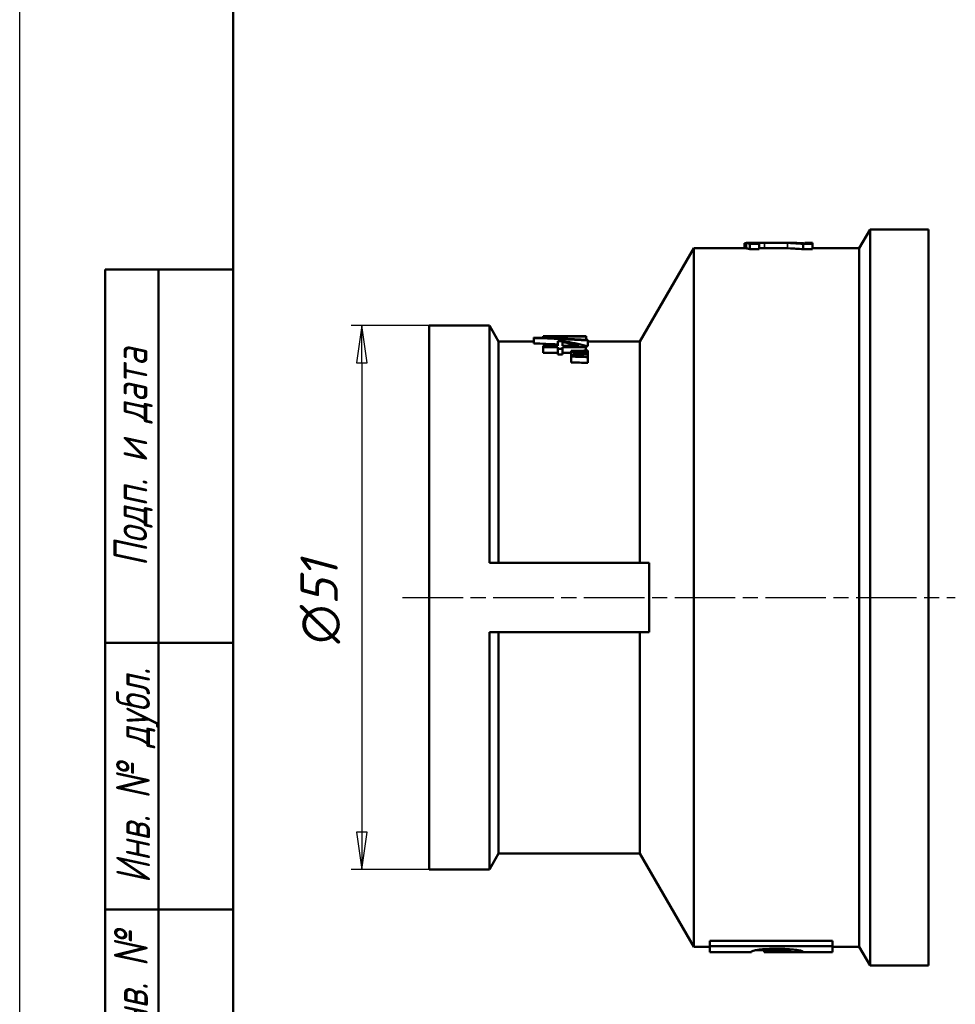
# Model space of a CAD drawing. Header units: millimetres. Extents: x 0 to 797, y -67 to 297.
# Tile 2 of 6: x 0 to 88, y 81 to 173. Entities that reach past the tile are written whole.
import ezdxf
from ezdxf.enums import TextEntityAlignment as Align

# ---------------------------------------------------------------- set-up
doc = ezdxf.new("R2010")
doc.units = ezdxf.units.MM
doc.linetypes.add('CHAIN', pattern=[0.7087, 0.4724, -0.0591, 0.1181, -0.0591])
for name, color, linetype, lineweight in [('Видимые тонкие (ГОСТ)', 7, 'Continuous', 35), ('Видимый контур (ГОСТ)', 7, 'Continuous', 50), ('Кромка (ГОСТ)', 7, 'Continuous', 50), ('Обозначение (ГОСТ)', 7, 'Continuous', 25), ('Осевая линия (ГОСТ)', 7, 'Continuous', 25), ('Размер (ГОСТ)', 7, 'Continuous', 25), ('Эскизная геометрия (ГОСТ)', 7, 'Continuous', 50)]:
    doc.layers.add(name, color=color, linetype=linetype, lineweight=lineweight)
doc.styles.get("Standard").update_dxf_attribs({"font": 'GOST Common Italic.ttf'})
doc.styles.add('Альтернативный текст (ГОСТ)', font='txt', dxfattribs={"width": 0.8})
doc.styles.add('Обычный текст (ГОСТ)', font='GOST Common Italic.ttf')
doc.dimstyles.new('Обычный (ГОСТ)', dxfattribs={"dimtxt": 3.5, "dimasz": 3.5, "dimexe": 1, "dimexo": 0, "dimgap": 0.5, "dimtad": 1, "dimrnd": 1e-08, "dimtxsty": 'Обычный текст (ГОСТ)', "dimblk": 'Filled-1', "dimcen": 0.09, "dimdle": 15, "dimclrd": 256, "dimclre": 256, "dimclrt": 256, "dimazin": 2, "dimtfac": 0.714286, "dimtdec": 3, "dimtmove": 0, "dimatfit": 3, "dimfxl": 1, "dimtolj": 1, "dimlwd": 25, "dimlwe": 25, "dimarcsym": 0})

# ---------------------------------------------------------------- blocks, each defined once
blk = doc.blocks.new('ГОСТ - Доп. графы 1')
at = {"layer": 'Эскизная геометрия (ГОСТ)'}
for p, q in [((-12, 0), (-12, 145)), ((-12, 145), (0, 145)), ((-7, 145), (-7, 0)), ((-12, 110), (-7, 110)), ((-7, 110), (0, 110)), ((-12, 85), (-7, 85)), ((-7, 85), (0, 85))]:
    blk.add_line(p, q, dxfattribs=at)
at = {"layer": 'Обозначение (ГОСТ)', "char_height": 3.17, "attachment_point": 5, "rotation": 90, "style": 'Альтернативный текст (ГОСТ)'}
for s, insert, width in [('\\fGOST Common|b0|i1;\\H3.1700;Подп. и дата', (-9.373, 127.414), 34.76787), ('\\fGOST Common|b0|i1;\\H3.1700;Инв. № дубл.', (-8.947, 97.547), 24.84382), ('\\fGOST Common|b0|i1;\\H3.1700;Взам. инв. №', (-9.575, 72.532), 24.86686)]:
    blk.add_mtext(s, dxfattribs=dict(at, insert=insert, width=width))
at = {"layer": 'Обозначение (ГОСТ)', "lineweight": 30, "width": 0.8, "flags": 17}
for tag, p in [('Подп._и_дата_2', (-3.532, 127.511)), ('Инв._номер_дубликата', (-3.406, 97.466)), ('Взамен_инв._номера', (-3.46, 72.529)), ('Подп._и_дата_1', (-3.422, 42.352)), ('ИНВЕНТАРНЫЙ_НОМЕР', (-3.329, 12.683))]:
    blk.add_attdef(tag, text='', height=3.17, rotation=90, dxfattribs=at).set_placement(p, align=Align.MIDDLE_CENTER)
blk = doc.blocks.new('Рамки ГОСТ_ граница 297x210')
at = {"layer": 'Кромка (ГОСТ)', "lineweight": 25}
blk.add_line((0, 0), (0, 297), dxfattribs=at)
at = {"layer": 'Кромка (ГОСТ)'}
blk.add_line((20, 292), (20, 5), dxfattribs=at)
blk = doc.blocks.new('Filled-1')
at = {"color": 0}
for p, q in [((0, 0), (-1, 0.143)), ((-1, 0.143), (-1, -0.143)), ((-1, 0), (0, 0)), ((-1, -0.143), (0, 0))]:
    blk.add_line(p, q, dxfattribs=at)
at = {"color": 0, "flags": 128}
blk.add_lwpolyline([(-1, -0.143), (0, 0), (-1, 0.143), (-1, -0.143)], dxfattribs=at)
at = {"color": 0}
blk.add_solid([(-1, -0.143), (0, 0), (-1, 0.143), (-1, -0.143)], dxfattribs=at)
blk = doc.blocks.new('*D12')
at = {"layer": 'Defpoints', "color": 0, "linetype": 'Continuous', "transparency": 16777216}
for p in [(38.385, 144.757), (32.079, 93.757), (38.385, 93.757)]:
    blk.add_point(p, dxfattribs=at)
at = {"layer": 'Размер (ГОСТ)', "linetype": 'Continuous', "lineweight": 25, "transparency": 16777216}
for p, q in [((38.385, 144.757), (31.079, 144.757)), ((32.079, 141.257), (32.079, 97.257)), ((38.385, 93.757), (31.079, 93.757))]:
    blk.add_line(p, q, dxfattribs=at)
at = {"layer": 'Размер (ГОСТ)', "linetype": 'Continuous', "lineweight": 25, "transparency": 16777216, "xscale": 3.5, "yscale": 3.5, "zscale": 3.5}
for p, rotation in [((32.079, 144.757), 90), ((32.079, 93.757), 270)]:
    blk.add_blockref('Filled-1', p, dxfattribs=dict(at, rotation=rotation))
at = {"layer": 'Размер (ГОСТ)', "linetype": 'Continuous', "lineweight": 25, "transparency": 16777216, "insert": (26.312, 114.931), "char_height": 3.5, "attachment_point": 1, "rotation": 90, "style": 'Обычный текст (ГОСТ)'}
blk.add_mtext('\\A1;\\fAIGDT|b0|i0;\\H3.5000;n\\fGOST Common|b0|i1;\\H3.5000;51', dxfattribs=at)

msp = doc.modelspace()

# ---------------------------------------------------------------- linework, layer by layer
at = {"layer": 'Видимые тонкие (ГОСТ)'}
for p, q in [((69.024, 152.505), (69.024, 152.437)), ((69.79, 152.507), (69.79, 152.007)), ((71.965, 152.481), (71.965, 151.981)), ((70.993, 86.16), (70.993, 86.318))]:
    msp.add_line(p, q, dxfattribs=at)
at = {"layer": 'Видимый контур (ГОСТ)'}
for p, q in [((78.685, 152.007), (79.695, 153.757)), ((79.695, 84.757), (79.695, 153.757)), ((79.695, 153.757), (85.185, 153.757)), ((85.185, 84.757), (85.185, 153.757)), ((67.927, 152.458), (67.927, 152.007)), ((68.07, 152.489), (68.07, 151.989)), ((68.343, 152.507), (71.54, 152.507)), ((68.436, 152.4), (69.306, 152.4)), ((68.436, 152.4), (68.436, 151.899)), ((69.306, 152.404), (69.306, 152.4)), ((69.306, 152.4), (69.306, 151.899)), ((73.434, 152.39), (74.299, 152.39)), ((73.434, 152.39), (73.434, 151.888)), ((73.592, 152.445), (73.592, 152.507)), ((73.592, 152.507), (74.299, 152.507)), ((74.299, 152.507), (74.299, 152.39)), ((74.299, 152.39), (74.299, 151.888)), ((58.133, 143.257), (63.185, 152.007)), ((63.185, 86.507), (63.185, 152.007)), ((63.185, 152.007), (68.07, 152.007)), ((69.306, 151.899), (68.436, 151.899)), ((74.299, 151.888), (73.434, 151.888)), ((74.299, 152.007), (78.685, 152.007)), ((78.685, 86.507), (78.685, 152.007)), ((38.385, 93.757), (38.385, 144.757)), ((38.385, 144.757), (44.019, 144.757)), ((44.019, 122.507), (44.019, 144.757)), ((44.885, 143.257), (44.019, 144.757)), ((44.885, 122.507), (44.885, 143.257)), ((44.885, 143.257), (48.2, 143.257)), ((48.2, 143.57), (48.2, 143.622)), ((48.2, 143.57), (48.2, 143.066)), ((49.069, 143.659), (49.069, 143.756)), ((49.477, 143.756), (49.069, 143.756)), ((49.069, 143.659), (49.477, 143.659)), ((49.069, 143.659), (49.069, 143.593)), ((49.477, 143.756), (49.477, 143.738)), ((52.158, 143.738), (49.477, 143.738)), ((49.477, 143.713), (49.477, 143.659)), ((49.477, 143.713), (53.082, 143.713)), ((49.477, 143.659), (49.477, 143.578)), ((51.007, 143.274), (50.443, 143.274)), ((50.443, 142.849), (50.443, 143.274)), ((50.874, 143.185), (50.874, 142.849)), ((52.524, 143.756), (52.158, 143.756)), ((52.158, 143.738), (52.158, 143.756)), ((53.082, 143.734), (53.082, 143.713)), ((53.082, 143.713), (53.082, 143.416)), ((53.247, 143.407), (53.247, 143.324)), ((53.247, 143.324), (53.247, 142.815)), ((53.247, 143.257), (58.133, 143.257)), ((58.133, 122.507), (58.133, 143.257)), ((49.069, 142.699), (49.069, 142.849)), ((50.443, 142.849), (49.069, 142.849)), ((49.069, 142.699), (50.443, 142.699)), ((49.069, 142.699), (49.069, 142.175)), ((50.443, 142.175), (49.069, 142.175)), ((50.443, 142.548), (50.443, 142.699)), ((50.443, 142.548), (50.874, 142.548)), ((50.443, 142.548), (50.443, 142.022)), ((52.437, 142.849), (50.874, 142.849)), ((50.874, 142.699), (50.874, 142.548)), ((50.874, 142.699), (53.069, 142.699)), ((50.874, 142.548), (50.874, 142.022)), ((51.691, 142.175), (50.874, 142.175)), ((51.691, 142.231), (51.691, 142.359)), ((51.691, 142.231), (51.691, 141.977)), ((53.069, 142.843), (53.069, 142.699)), ((53.069, 142.699), (53.069, 142.395)), ((53.247, 142.4), (53.247, 142.188)), ((53.247, 142.188), (53.247, 142.023)), ((50.874, 142.022), (50.443, 142.022)), ((51.691, 141.831), (51.691, 141.977)), ((51.691, 141.831), (51.691, 141.287)), ((53.247, 142.023), (53.247, 141.781)), ((53.247, 141.781), (53.247, 141.236)), ((44.019, 122.507), (58.999, 122.507)), ((58.999, 116.007), (58.999, 122.507)), ((44.019, 116.007), (58.999, 116.007)), ((44.019, 93.757), (44.019, 116.007)), ((44.885, 95.257), (44.885, 116.007)), ((58.133, 95.257), (58.133, 116.007)), ((44.885, 95.257), (44.019, 93.757)), ((44.885, 95.257), (58.133, 95.257)), ((58.133, 95.257), (63.185, 86.507)), ((38.385, 93.757), (44.019, 93.757)), ((64.685, 86.555), (64.685, 87.064)), ((64.685, 87.064), (76.185, 87.064)), ((76.185, 86.555), (76.185, 87.064)), ((63.185, 86.507), (64.685, 86.507)), ((76.185, 86.555), (64.685, 86.555)), ((64.685, 86.007), (64.685, 86.555)), ((64.685, 86.007), (68.6, 86.007)), ((68.6, 86.059), (68.6, 86.007)), ((69.766, 86.176), (68.932, 86.176)), ((69.766, 86.06), (69.766, 86.277)), ((69.766, 86.007), (69.766, 86.06)), ((69.766, 86.007), (76.185, 86.007)), ((70.311, 86.034), (70.311, 86.007)), ((70.311, 86.034), (72.22, 86.034)), ((73.399, 86.007), (70.311, 86.007)), ((72.22, 86.06), (72.22, 86.276)), ((72.22, 86.06), (72.22, 86.034)), ((73.399, 86.007), (73.399, 86.057)), ((76.185, 86.555), (76.185, 86.007)), ((76.185, 86.507), (78.685, 86.507)), ((78.685, 86.507), (79.695, 84.757)), ((79.695, 84.757), (85.185, 84.757))]:
    msp.add_line(p, q, dxfattribs=at)
for centre, major_axis, ratio, start_param, end_param in [((43.879, 119.257), (443.333, 0), 0.075, 1.516203, 1.516527), ((39.892, 119.257), (-79.307, 0), 0.308927, 4.543186, 4.607439), ((38.464, 119.257), (-78.978, 0), 0.310212, 4.524094, 4.588794), ((38.464, 119.257), (-77.366, 0), 0.310212, 4.556921, 4.586206), ((44.761, 119.257), (-28.455, 0), 0.860996, 4.439263, 4.495865), ((45.428, 119.257), (-28.228, 0), 0.867925, 4.438301, 4.513443), ((160.466, 119.257), (326.667, 0), 0.075, 1.905217, 1.910264), ((-61.795, 119.257), (-326.667, 0), 0.075, 4.352501, 4.357585), ((38.464, 119.257), (-77.366, 0), 0.310212, 4.520123, 4.52247), ((173.951, 119.257), (326.667, 0), 0.075, 1.949269, 1.9544), ((-75.28, 119.257), (-326.667, 0), 0.075, 4.308009, 4.313184), ((-75.28, 119.257), (-320, 0), 0.075, 4.299076, 4.304379)]:
    msp.add_ellipse(centre, major_axis=major_axis, ratio=ratio, start_param=start_param, end_param=end_param, dxfattribs=at)
for points, knots in [([(68.343, 152.507), (68.296, 152.507), (68.251, 152.507), (68.108, 152.504), (68.07, 152.498), (68.07, 152.489)], [-0.1179158, -0.1179158, -0.1179158, -0.1179158, -0.0854787, -0.0854787, 0, 0, 0, 0]), ([(68.07, 152.489), (68.07, 152.471), (68.228, 152.441), (68.337, 152.418), (68.383, 152.409), (68.436, 152.4)], [-0.1029041, -0.1029041, -0.1029041, -0.1029041, -0.0361112, -0.0361112, 0, 0, 0, 0]), ([(68.777, 152.487), (68.777, 152.49), (68.787, 152.494), (68.83, 152.499), (68.861, 152.5), (68.938, 152.503), (68.978, 152.504), (69.024, 152.505)], [-0.08090168, -0.08090168, -0.08090168, -0.08090168, -0.04970219, -0.04970219, -0.02126609, -0.02126609, 0, 0, 0, 0]), ([(68.97, 152.445), (68.916, 152.453), (68.829, 152.467), (68.783, 152.481), (68.777, 152.484), (68.777, 152.487)], [-0.1020472, -0.1020472, -0.1020472, -0.1020472, -0.024641, -0.024641, 0, 0, 0, 0]), ([(69.306, 152.404), (69.267, 152.408), (69.227, 152.413), (69.113, 152.426), (69.08, 152.43), (69.025, 152.437), (68.996, 152.441), (68.97, 152.445)], [-0.04311519, -0.04311519, -0.04311519, -0.04311519, -0.0361032, -0.0361032, -0.02090806, -0.02090806, 0, 0, 0, 0]), ([(69.024, 152.505), (69.085, 152.505), (69.157, 152.506), (69.302, 152.507), (69.393, 152.507), (69.61, 152.507), (69.701, 152.507), (69.79, 152.507)], [-0.116926, -0.116926, -0.116926, -0.116926, -0.0666249, -0.0666249, -0.0268806, -0.0268806, 0, 0, 0, 0]), ([(69.79, 152.507), (70.028, 152.507), (70.258, 152.507), (70.677, 152.506), (70.892, 152.505), (71.46, 152.496), (71.727, 152.49), (71.965, 152.481)], [-0.3463767, -0.3463767, -0.3463767, -0.3463767, -0.2141891, -0.2141891, -0.0966418, -0.0966418, 0, 0, 0, 0]), ([(71.965, 152.481), (72.318, 152.468), (72.635, 152.452), (73.157, 152.413), (73.296, 152.402), (73.434, 152.39)], [-0.2264363, -0.2264363, -0.2264363, -0.2264363, -0.060567, -0.060567, 0, 0, 0, 0]), ([(73.592, 152.445), (73.486, 152.452), (72.952, 152.484), (72.333, 152.5), (72.173, 152.503), (72.01, 152.505)], [-0.2616756, -0.2616756, -0.2616756, -0.2616756, -0.0663286, -0.0663286, 0, 0, 0, 0]), ([(68.436, 151.899), (68.337, 151.915), (68.255, 151.934), (68.155, 151.957), (68.07, 151.975), (68.07, 151.989)], [0, 0, 0, 0, 0.0675936, 0.0675936, 0.1157852, 0.1157852, 0.1157852, 0.1157852]), ([(69.79, 152.007), (69.637, 152.007), (69.482, 152.007), (69.33, 152.007), (69.318, 152.007), (69.306, 152.007)], [0, 0, 0, 0, 0.04588048, 0.04588048, 0.04929896, 0.04929896, 0.04929896, 0.04929896]), ([(71.965, 151.981), (71.613, 151.993), (71.145, 152.002), (70.652, 152.006), (70.488, 152.006), (70.122, 152.007), (69.958, 152.007), (69.79, 152.007)], [0, 0, 0, 0, 0.1430216, 0.1430216, 0.1842855, 0.1842855, 0.2168808, 0.2168808, 0.2168808, 0.2168808]), ([(73.434, 151.888), (73.202, 151.909), (72.967, 151.927), (72.6, 151.951), (72.34, 151.967), (71.965, 151.981)], [0, 0, 0, 0, 0.1017509, 0.1017509, 0.1578459, 0.1578459, 0.1578459, 0.1578459]), ([(53.082, 143.734), (53.002, 143.734), (52.919, 143.735), (52.795, 143.737), (52.749, 143.738), (52.673, 143.741), (52.642, 143.742), (52.574, 143.747), (52.552, 143.75), (52.528, 143.754), (52.524, 143.755), (52.524, 143.756)], [-0.1284265, -0.1284265, -0.1284265, -0.1284265, -0.0965014, -0.0965014, -0.0752872, -0.0752872, -0.0557092, -0.0557092, -0.0269758, -0.0269758, 0, 0, 0, 0]), ([(68.6, 86.059), (68.6, 86.072), (68.62, 86.088), (68.707, 86.123), (68.768, 86.141), (68.97, 86.186), (69.127, 86.212), (69.529, 86.26), (69.763, 86.28), (70.328, 86.31), (70.655, 86.318), (70.986, 86.318)], [-0.4082913, -0.4082913, -0.4082913, -0.4082913, -0.3357807, -0.3357807, -0.2708383, -0.2708383, -0.1840709, -0.1840709, -0.0991907, -0.0991907, 0, 0, 0, 0]), ([(70.993, 86.16), (70.899, 86.16), (70.804, 86.159), (70.626, 86.156), (70.543, 86.154), (70.334, 86.145), (70.219, 86.138), (70.014, 86.121), (69.933, 86.11), (69.804, 86.087), (69.766, 86.073), (69.766, 86.06)], [-0.2370561, -0.2370561, -0.2370561, -0.2370561, -0.2033288, -0.2033288, -0.1722752, -0.1722752, -0.1223121, -0.1223121, -0.0681541, -0.0681541, 0, 0, 0, 0]), ([(70.986, 86.318), (71.319, 86.318), (71.649, 86.31), (72.218, 86.278), (72.453, 86.258), (72.878, 86.208), (73.048, 86.179), (73.318, 86.118), (73.399, 86.084), (73.399, 86.057)], [-0.4886545, -0.4886545, -0.4886545, -0.4886545, -0.3663449, -0.3663449, -0.2616991, -0.2616991, -0.1450853, -0.1450853, 0, 0, 0, 0]), ([(72.22, 86.06), (72.22, 86.066), (72.211, 86.074), (72.168, 86.088), (72.137, 86.096), (72.038, 86.113), (71.963, 86.122), (71.767, 86.139), (71.65, 86.146), (71.354, 86.157), (71.174, 86.16), (70.993, 86.16)], [-0.2049552, -0.2049552, -0.2049552, -0.2049552, -0.1697565, -0.1697565, -0.1376526, -0.1376526, -0.0963703, -0.0963703, -0.0541577, -0.0541577, 0, 0, 0, 0])]:
    msp.add_open_spline(points, degree=3, knots=knots, dxfattribs=at)
msp.add_open_spline([(72.01, 152.505), (71.912, 152.506), (71.738, 152.507), (71.541, 152.507)], degree=3, dxfattribs=at)
at = {"layer": 'Осевая линия (ГОСТ)', "linetype": 'CHAIN', "ltscale": 11.993792}
msp.add_line((35.885, 119.257), (87.685, 119.257), dxfattribs=at)

# ---------------------------------------------------------------- block references
for name, p in [('Рамки ГОСТ_ граница 297x210', (0, 0)), ('ГОСТ - Доп. графы 1', (20, 5))]:
    msp.add_blockref(name, p)

# ---------------------------------------------------------------- dimensions: what is measured, and where the dimension line sits
at = {"layer": 'Размер (ГОСТ)', "linetype": 'Continuous', "lineweight": 25}
dim = msp.add_linear_dim(base=(32.079, 93.757), p1=(38.385, 144.757), p2=(38.385, 93.757), angle=90, text='\\fAIGDT|b0|i0;\\H3.5000;n\\fGOST Common|b0|i1;\\H3.5000;<>', dimstyle='Обычный (ГОСТ)', override={"dimgap": 0.5, "dimdec": 2, "dimtol": 0, "dimlim": 0, "dimtp": 0, "dimtm": 0, "dimtdec": 3, "dimtofl": 0, "dimatfit": 1}, dxfattribs=at)
dim.commit()
dim.dimension.update_dxf_attribs({"geometry": '*D12', "text_midpoint": (32.079, 119.257), "dimtype": 160})

doc.saveas('drawing.dxf')
